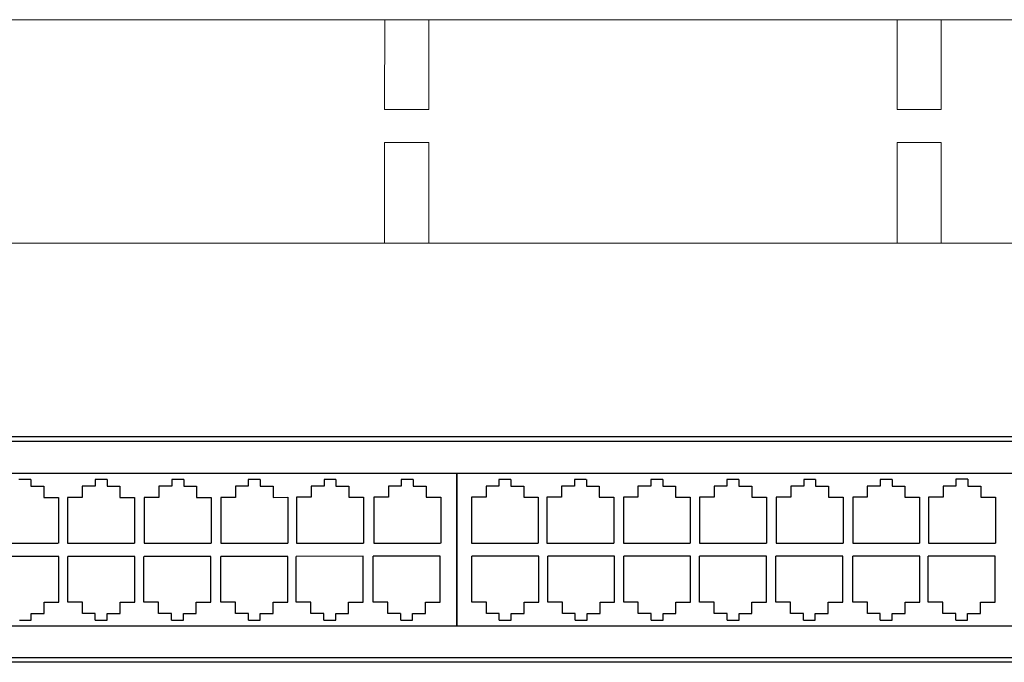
# Model space of a CAD drawing. Header units: millimetres. Extents: x 22250 to 51280, y -5012 to 7692.
# Tile 114 of 183: x 50445 to 50538, y 930 to 990. Entities that reach past the tile are written whole.
import ezdxf

# ---------------------------------------------------------------- set-up
doc = ezdxf.new("R2010")
doc.units = ezdxf.units.MM
doc.layers.add('00 CCTV IP - MIWI', color=10, linetype='Continuous')
doc.layers.add('BKT_panele', color=7, linetype='Continuous')
doc.layers.add('BKT_moduly', color=7, linetype='Continuous', lineweight=5)

# ---------------------------------------------------------------- blocks, each defined once
blk = doc.blocks.new('Switch główny')
at = {"layer": '00 CCTV IP - MIWI', "color": 144}
for p, q in [((-94677.38, 103282, 0.04), (-94174.29, 103281.89, 0.04)), ((-94677.38, 103280.95, 0.04), (-94190.51, 103280.85, 0.04)), ((-94669.73, 103273.8, 0.04), (-94528.43, 103273.8, 0.04)), ((-94528.43, 103273.8, 0.04), (-94528.43, 103239.61, 0.04)), ((-94528.43, 103273.8, 0.04), (-94387.13, 103273.8, 0.04)), ((-94528.43, 103239.61, 0.04), (-94528.43, 103273.8, 0.04)), ((-94528.43, 103239.61, 0.04), (-94669.73, 103239.61, 0.04)), ((-94387.13, 103239.61, 0.04), (-94528.43, 103239.61, 0.04)), ((-94677.39, 103232.61, 0.04), (-94190.51, 103232.51, 0.04)), ((-94170.17, 103231.46, 0.04), (-94677.39, 103231.56, 0.04))]:
    blk.add_line(p, q, dxfattribs=at)
at = {"layer": '00 CCTV IP - MIWI', "color": 144, "linetype": 'Continuous'}
for p, q in [((-94623.7, 103272.4, 0.04), (-94626.36, 103272.4, 0.04)), ((-94623.7, 103272.4, 0.04), (-94623.7, 103270.9, 0.04)), ((-94606.69, 103272.4, 0.04), (-94609.35, 103272.4, 0.04)), ((-94609.35, 103272.4, 0.04), (-94609.35, 103270.9, 0.04)), ((-94606.66, 103272.4, 0.04), (-94609.32, 103272.4, 0.04)), ((-94606.66, 103272.4, 0.04), (-94606.66, 103270.9, 0.04)), ((-94589.52, 103272.4, 0.04), (-94592.18, 103272.4, 0.04)), ((-94592.18, 103272.4, 0.04), (-94592.18, 103270.9, 0.04)), ((-94589.52, 103272.4, 0.04), (-94589.52, 103270.9, 0.04)), ((-94572.42, 103272.4, 0.04), (-94575.08, 103272.4, 0.04)), ((-94575.08, 103272.4, 0.04), (-94575.08, 103270.9, 0.04)), ((-94572.42, 103272.4, 0.04), (-94572.42, 103270.9, 0.04)), ((-94555.48, 103272.4, 0.04), (-94558.14, 103272.4, 0.04)), ((-94558.14, 103272.4, 0.04), (-94558.14, 103270.9, 0.04)), ((-94555.48, 103272.4, 0.04), (-94555.48, 103270.9, 0.04)), ((-94538.22, 103272.4, 0.04), (-94540.87, 103272.4, 0.04)), ((-94540.87, 103272.4, 0.04), (-94540.87, 103270.9, 0.04)), ((-94538.22, 103272.4, 0.04), (-94538.22, 103270.9, 0.04)), ((-94516.38, 103272.4, 0.04), (-94519.04, 103272.4, 0.04)), ((-94519.04, 103272.4, 0.04), (-94519.04, 103270.9, 0.04)), ((-94516.38, 103272.4, 0.04), (-94519.04, 103272.4, 0.04)), ((-94519.04, 103272.4, 0.04), (-94519.04, 103270.9, 0.04)), ((-94516.38, 103272.4, 0.04), (-94516.38, 103270.9, 0.04)), ((-94516.38, 103272.4, 0.04), (-94516.38, 103270.9, 0.04)), ((-94499.49, 103272.4, 0.04), (-94502.14, 103272.4, 0.04)), ((-94502.14, 103272.4, 0.04), (-94502.14, 103270.9, 0.04)), ((-94499.48, 103272.4, 0.04), (-94499.48, 103270.9, 0.04)), ((-94482.4, 103272.4, 0.04), (-94485.06, 103272.4, 0.04)), ((-94485.06, 103272.4, 0.04), (-94485.06, 103270.9, 0.04)), ((-94482.4, 103272.4, 0.04), (-94482.4, 103270.9, 0.04)), ((-94465.39, 103272.4, 0.04), (-94468.05, 103272.4, 0.04)), ((-94468.05, 103272.4, 0.04), (-94468.05, 103270.9, 0.04)), ((-94465.36, 103272.4, 0.04), (-94468.02, 103272.4, 0.04)), ((-94465.36, 103272.4, 0.04), (-94465.36, 103270.9, 0.04)), ((-94448.22, 103272.4, 0.04), (-94450.88, 103272.4, 0.04)), ((-94450.88, 103272.4, 0.04), (-94450.88, 103270.9, 0.04)), ((-94448.22, 103272.4, 0.04), (-94448.22, 103270.9, 0.04)), ((-94431.12, 103272.4, 0.04), (-94433.78, 103272.4, 0.04)), ((-94433.78, 103272.4, 0.04), (-94433.78, 103270.9, 0.04)), ((-94431.12, 103272.4, 0.04), (-94431.12, 103270.9, 0.04)), ((-94414.18, 103272.4, 0.04), (-94416.84, 103272.4, 0.04)), ((-94416.84, 103272.4, 0.04), (-94416.84, 103270.9, 0.04)), ((-94414.18, 103272.4, 0.04), (-94414.18, 103270.9, 0.04)), ((-94623.7, 103270.9, 0.04), (-94620.82, 103270.9, 0.04)), ((-94620.82, 103270.9, 0.04), (-94620.82, 103268.4, 0.04)), ((-94609.35, 103270.9, 0.04), (-94612.23, 103270.9, 0.04)), ((-94612.23, 103270.9, 0.04), (-94612.23, 103268.4, 0.04)), ((-94609.35, 103270.9, 0.04), (-94612.2, 103270.9, 0.04)), ((-94606.66, 103270.9, 0.04), (-94603.78, 103270.9, 0.04)), ((-94603.78, 103270.9, 0.04), (-94603.78, 103268.4, 0.04)), ((-94592.18, 103270.9, 0.04), (-94595.06, 103270.9, 0.04)), ((-94595.06, 103270.9, 0.04), (-94595.06, 103268.4, 0.04)), ((-94589.52, 103270.9, 0.04), (-94586.64, 103270.9, 0.04)), ((-94586.64, 103270.9, 0.04), (-94586.64, 103268.4, 0.04)), ((-94575.08, 103270.9, 0.04), (-94577.96, 103270.9, 0.04)), ((-94577.96, 103270.9, 0.04), (-94577.96, 103268.4, 0.04)), ((-94572.42, 103270.9, 0.04), (-94569.54, 103270.9, 0.04)), ((-94569.54, 103270.9, 0.04), (-94569.54, 103268.4, 0.04)), ((-94558.14, 103270.9, 0.04), (-94561.02, 103270.9, 0.04)), ((-94561.02, 103270.9, 0.04), (-94561.02, 103268.4, 0.04)), ((-94555.48, 103270.9, 0.04), (-94552.6, 103270.9, 0.04)), ((-94552.6, 103270.9, 0.04), (-94552.6, 103268.4, 0.04)), ((-94540.88, 103270.9, 0.04), (-94543.76, 103270.9, 0.04)), ((-94543.76, 103270.9, 0.04), (-94543.76, 103268.4, 0.04)), ((-94538.22, 103270.9, 0.04), (-94535.33, 103270.9, 0.04)), ((-94535.33, 103270.9, 0.04), (-94535.33, 103268.4, 0.04)), ((-94519.04, 103270.9, 0.04), (-94521.92, 103270.9, 0.04)), ((-94521.92, 103270.9, 0.04), (-94521.92, 103268.4, 0.04)), ((-94519.04, 103270.9, 0.04), (-94521.92, 103270.9, 0.04)), ((-94521.92, 103270.9, 0.04), (-94521.92, 103268.4, 0.04)), ((-94516.38, 103270.9, 0.04), (-94513.5, 103270.9, 0.04)), ((-94516.38, 103270.9, 0.04), (-94513.5, 103270.9, 0.04)), ((-94513.5, 103270.9, 0.04), (-94513.5, 103268.4, 0.04)), ((-94513.5, 103270.9, 0.04), (-94513.5, 103268.4, 0.04)), ((-94502.14, 103270.9, 0.04), (-94505.02, 103270.9, 0.04)), ((-94505.02, 103270.9, 0.04), (-94505.02, 103268.4, 0.04)), ((-94499.48, 103270.9, 0.04), (-94496.6, 103270.9, 0.04)), ((-94496.6, 103270.9, 0.04), (-94496.6, 103268.4, 0.04)), ((-94485.06, 103270.9, 0.04), (-94487.94, 103270.9, 0.04)), ((-94487.94, 103270.9, 0.04), (-94487.94, 103268.4, 0.04)), ((-94482.4, 103270.9, 0.04), (-94479.52, 103270.9, 0.04)), ((-94479.52, 103270.9, 0.04), (-94479.52, 103268.4, 0.04)), ((-94468.05, 103270.9, 0.04), (-94470.93, 103270.9, 0.04)), ((-94470.93, 103270.9, 0.04), (-94470.93, 103268.4, 0.04)), ((-94468.05, 103270.9, 0.04), (-94470.9, 103270.9, 0.04)), ((-94465.36, 103270.9, 0.04), (-94462.48, 103270.9, 0.04)), ((-94462.48, 103270.9, 0.04), (-94462.48, 103268.4, 0.04)), ((-94450.88, 103270.9, 0.04), (-94453.76, 103270.9, 0.04)), ((-94453.76, 103270.9, 0.04), (-94453.76, 103268.4, 0.04)), ((-94448.22, 103270.9, 0.04), (-94445.34, 103270.9, 0.04)), ((-94445.34, 103270.9, 0.04), (-94445.34, 103268.4, 0.04)), ((-94433.78, 103270.9, 0.04), (-94436.66, 103270.9, 0.04)), ((-94436.66, 103270.9, 0.04), (-94436.66, 103268.4, 0.04)), ((-94431.12, 103270.9, 0.04), (-94428.24, 103270.9, 0.04)), ((-94428.24, 103270.9, 0.04), (-94428.24, 103268.4, 0.04)), ((-94416.84, 103270.9, 0.04), (-94419.72, 103270.9, 0.04)), ((-94419.72, 103270.9, 0.04), (-94419.72, 103268.4, 0.04)), ((-94414.18, 103270.9, 0.04), (-94411.3, 103270.9, 0.04)), ((-94411.3, 103270.9, 0.04), (-94411.3, 103268.4, 0.04)), ((-94620.82, 103268.4, 0.04), (-94617.55, 103268.4, 0.04)), ((-94617.55, 103268.4, 0.04), (-94617.55, 103258.13, 0.04)), ((-94612.23, 103268.4, 0.04), (-94615.5, 103268.4, 0.04)), ((-94615.5, 103268.4, 0.04), (-94615.5, 103258.13, 0.04)), ((-94612.23, 103268.4, 0.04), (-94615.47, 103268.4, 0.04)), ((-94603.78, 103268.4, 0.04), (-94600.51, 103268.4, 0.04)), ((-94600.51, 103268.4, 0.04), (-94600.51, 103258.13, 0.04)), ((-94595.06, 103268.4, 0.04), (-94598.33, 103268.4, 0.04)), ((-94598.33, 103268.4, 0.04), (-94598.33, 103258.13, 0.04)), ((-94586.64, 103268.4, 0.04), (-94583.37, 103268.4, 0.04)), ((-94583.37, 103268.4, 0.04), (-94583.37, 103258.13, 0.04)), ((-94577.96, 103268.4, 0.04), (-94581.23, 103268.4, 0.04)), ((-94581.23, 103268.4, 0.04), (-94581.23, 103258.13, 0.04)), ((-94569.54, 103268.4, 0.04), (-94566.27, 103268.4, 0.04)), ((-94566.27, 103268.4, 0.04), (-94566.27, 103258.13, 0.04)), ((-94561.02, 103268.4, 0.04), (-94564.29, 103268.4, 0.04)), ((-94564.29, 103268.4, 0.04), (-94564.29, 103258.13, 0.04)), ((-94552.6, 103268.4, 0.04), (-94549.32, 103268.4, 0.04)), ((-94549.32, 103268.4, 0.04), (-94549.32, 103258.13, 0.04)), ((-94543.76, 103268.4, 0.04), (-94547.03, 103268.4, 0.04)), ((-94547.03, 103268.4, 0.04), (-94547.03, 103258.13, 0.04)), ((-94535.33, 103268.4, 0.04), (-94532.06, 103268.4, 0.04)), ((-94532.06, 103268.4, 0.04), (-94532.06, 103258.13, 0.04)), ((-94521.92, 103268.4, 0.04), (-94525.19, 103268.4, 0.04)), ((-94525.19, 103268.4, 0.04), (-94525.19, 103258.13, 0.04)), ((-94521.92, 103268.4, 0.04), (-94525.19, 103268.4, 0.04)), ((-94525.19, 103268.4, 0.04), (-94525.19, 103258.13, 0.04)), ((-94513.5, 103268.4, 0.04), (-94510.23, 103268.4, 0.04)), ((-94513.5, 103268.4, 0.04), (-94510.23, 103268.4, 0.04)), ((-94510.23, 103268.4, 0.04), (-94510.23, 103258.13, 0.04)), ((-94510.23, 103268.4, 0.04), (-94510.23, 103258.13, 0.04)), ((-94505.02, 103268.4, 0.04), (-94508.29, 103268.4, 0.04)), ((-94508.29, 103268.4, 0.04), (-94508.29, 103258.13, 0.04)), ((-94496.6, 103268.4, 0.04), (-94493.33, 103268.4, 0.04)), ((-94493.33, 103268.4, 0.04), (-94493.33, 103258.13, 0.04)), ((-94487.94, 103268.4, 0.04), (-94491.21, 103268.4, 0.04)), ((-94491.21, 103268.4, 0.04), (-94491.21, 103258.13, 0.04)), ((-94479.52, 103268.4, 0.04), (-94476.25, 103268.4, 0.04)), ((-94476.25, 103268.4, 0.04), (-94476.25, 103258.13, 0.04)), ((-94470.93, 103268.4, 0.04), (-94474.2, 103268.4, 0.04)), ((-94474.2, 103268.4, 0.04), (-94474.2, 103258.13, 0.04)), ((-94470.93, 103268.4, 0.04), (-94474.17, 103268.4, 0.04)), ((-94462.48, 103268.4, 0.04), (-94459.21, 103268.4, 0.04)), ((-94459.21, 103268.4, 0.04), (-94459.21, 103258.13, 0.04)), ((-94453.76, 103268.4, 0.04), (-94457.03, 103268.4, 0.04)), ((-94457.03, 103268.4, 0.04), (-94457.03, 103258.13, 0.04)), ((-94445.34, 103268.4, 0.04), (-94442.07, 103268.4, 0.04)), ((-94442.07, 103268.4, 0.04), (-94442.07, 103258.13, 0.04)), ((-94436.66, 103268.4, 0.04), (-94439.93, 103268.4, 0.04)), ((-94439.93, 103268.4, 0.04), (-94439.93, 103258.13, 0.04)), ((-94428.24, 103268.4, 0.04), (-94424.97, 103268.4, 0.04)), ((-94424.97, 103268.4, 0.04), (-94424.97, 103258.13, 0.04)), ((-94419.72, 103268.4, 0.04), (-94422.99, 103268.4, 0.04)), ((-94422.99, 103268.4, 0.04), (-94422.99, 103258.13, 0.04)), ((-94411.3, 103268.4, 0.04), (-94408.02, 103268.4, 0.04)), ((-94408.02, 103268.4, 0.04), (-94408.02, 103258.13, 0.04)), ((-94632.51, 103258.13, 0.04), (-94617.56, 103258.13, 0.04)), ((-94615.5, 103258.13, 0.04), (-94600.54, 103258.13, 0.04)), ((-94615.47, 103258.13, 0.04), (-94600.52, 103258.13, 0.04)), ((-94598.33, 103258.13, 0.04), (-94583.38, 103258.13, 0.04)), ((-94581.23, 103258.13, 0.04), (-94566.27, 103258.13, 0.04)), ((-94564.29, 103258.13, 0.04), (-94549.33, 103258.13, 0.04)), ((-94547.03, 103258.13, 0.04), (-94532.07, 103258.13, 0.04)), ((-94525.19, 103258.13, 0.04), (-94510.24, 103258.13, 0.04)), ((-94525.19, 103258.13, 0.04), (-94510.24, 103258.13, 0.04)), ((-94508.29, 103258.13, 0.04), (-94493.34, 103258.13, 0.04)), ((-94491.21, 103258.13, 0.04), (-94476.26, 103258.13, 0.04)), ((-94474.2, 103258.13, 0.04), (-94459.24, 103258.13, 0.04)), ((-94474.17, 103258.13, 0.04), (-94459.22, 103258.13, 0.04)), ((-94457.03, 103258.13, 0.04), (-94442.08, 103258.13, 0.04)), ((-94439.93, 103258.13, 0.04), (-94424.97, 103258.13, 0.04)), ((-94422.99, 103258.13, 0.04), (-94408.03, 103258.13, 0.04)), ((-94617.47, 103255.21, 0.04), (-94632.43, 103255.21, 0.04)), ((-94617.47, 103244.94, 0.04), (-94617.47, 103255.21, 0.04)), ((-94615.46, 103244.94, 0.04), (-94615.46, 103255.21, 0.04)), ((-94600.49, 103255.21, 0.04), (-94615.45, 103255.21, 0.04)), ((-94600.49, 103244.94, 0.04), (-94600.49, 103255.21, 0.04)), ((-94598.41, 103244.94, 0.04), (-94598.41, 103255.21, 0.04)), ((-94583.44, 103255.21, 0.04), (-94598.4, 103255.21, 0.04)), ((-94583.44, 103244.94, 0.04), (-94583.44, 103255.21, 0.04)), ((-94581.22, 103244.94, 0.04), (-94581.22, 103255.21, 0.04)), ((-94581.22, 103244.94, 0.04), (-94581.22, 103255.21, 0.04)), ((-94566.25, 103255.21, 0.04), (-94581.21, 103255.21, 0.04)), ((-94566.25, 103255.21, 0.04), (-94581.21, 103255.21, 0.04)), ((-94566.25, 103244.94, 0.04), (-94566.25, 103255.21, 0.04)), ((-94566.25, 103244.94, 0.04), (-94566.25, 103255.21, 0.04)), ((-94564.35, 103244.94, 0.04), (-94564.35, 103255.21, 0.04)), ((-94549.39, 103255.21, 0.04), (-94564.34, 103255.21, 0.04)), ((-94549.39, 103244.94, 0.04), (-94549.39, 103255.21, 0.04)), ((-94547.17, 103244.94, 0.04), (-94547.17, 103255.21, 0.04)), ((-94532.2, 103255.21, 0.04), (-94547.16, 103255.21, 0.04)), ((-94532.2, 103244.94, 0.04), (-94532.2, 103255.21, 0.04)), ((-94525.11, 103244.94, 0.04), (-94525.11, 103255.21, 0.04)), ((-94510.15, 103255.21, 0.04), (-94525.1, 103255.21, 0.04)), ((-94510.15, 103244.94, 0.04), (-94510.15, 103255.21, 0.04)), ((-94508.12, 103244.94, 0.04), (-94508.12, 103255.21, 0.04)), ((-94493.16, 103255.21, 0.04), (-94508.11, 103255.21, 0.04)), ((-94493.16, 103244.94, 0.04), (-94493.16, 103255.21, 0.04)), ((-94491.14, 103244.94, 0.04), (-94491.14, 103255.21, 0.04)), ((-94476.17, 103255.21, 0.04), (-94491.13, 103255.21, 0.04)), ((-94476.17, 103244.94, 0.04), (-94476.17, 103255.21, 0.04)), ((-94474.16, 103244.94, 0.04), (-94474.16, 103255.21, 0.04)), ((-94459.19, 103255.21, 0.04), (-94474.15, 103255.21, 0.04)), ((-94459.19, 103244.94, 0.04), (-94459.19, 103255.21, 0.04)), ((-94457.11, 103244.94, 0.04), (-94457.11, 103255.21, 0.04)), ((-94442.14, 103255.21, 0.04), (-94457.1, 103255.21, 0.04)), ((-94442.14, 103244.94, 0.04), (-94442.14, 103255.21, 0.04)), ((-94439.92, 103244.94, 0.04), (-94439.92, 103255.21, 0.04)), ((-94439.92, 103244.94, 0.04), (-94439.92, 103255.21, 0.04)), ((-94424.95, 103255.21, 0.04), (-94439.91, 103255.21, 0.04)), ((-94424.95, 103255.21, 0.04), (-94439.91, 103255.21, 0.04)), ((-94424.95, 103244.94, 0.04), (-94424.95, 103255.21, 0.04)), ((-94424.95, 103244.94, 0.04), (-94424.95, 103255.21, 0.04)), ((-94423.05, 103244.94, 0.04), (-94423.05, 103255.21, 0.04)), ((-94408.09, 103255.21, 0.04), (-94423.04, 103255.21, 0.04)), ((-94408.09, 103244.94, 0.04), (-94408.09, 103255.21, 0.04)), ((-94620.75, 103244.94, 0.04), (-94617.47, 103244.94, 0.04)), ((-94620.75, 103242.44, 0.04), (-94620.75, 103244.94, 0.04)), ((-94612.19, 103244.94, 0.04), (-94615.46, 103244.94, 0.04)), ((-94612.19, 103242.44, 0.04), (-94612.19, 103244.94, 0.04)), ((-94603.77, 103244.94, 0.04), (-94600.49, 103244.94, 0.04)), ((-94603.77, 103242.44, 0.04), (-94603.77, 103244.94, 0.04)), ((-94595.14, 103244.94, 0.04), (-94598.41, 103244.94, 0.04)), ((-94595.14, 103242.44, 0.04), (-94595.14, 103244.94, 0.04)), ((-94586.71, 103244.94, 0.04), (-94583.44, 103244.94, 0.04)), ((-94586.71, 103242.44, 0.04), (-94586.71, 103244.94, 0.04)), ((-94577.94, 103244.94, 0.04), (-94581.22, 103244.94, 0.04)), ((-94577.94, 103242.44, 0.04), (-94577.94, 103244.94, 0.04)), ((-94569.52, 103244.94, 0.04), (-94566.25, 103244.94, 0.04)), ((-94569.52, 103242.44, 0.04), (-94569.52, 103244.94, 0.04)), ((-94561.08, 103244.93, 0.04), (-94564.35, 103244.93, 0.04)), ((-94561.08, 103242.44, 0.04), (-94561.08, 103244.93, 0.04)), ((-94552.66, 103244.93, 0.04), (-94549.39, 103244.93, 0.04)), ((-94552.66, 103242.44, 0.04), (-94552.66, 103244.93, 0.04)), ((-94543.9, 103244.94, 0.04), (-94547.17, 103244.94, 0.04)), ((-94543.9, 103242.44, 0.04), (-94543.9, 103244.94, 0.04)), ((-94535.48, 103244.94, 0.04), (-94532.2, 103244.94, 0.04)), ((-94535.48, 103242.44, 0.04), (-94535.48, 103244.94, 0.04)), ((-94521.84, 103244.94, 0.04), (-94525.11, 103244.94, 0.04)), ((-94521.84, 103242.44, 0.04), (-94521.84, 103244.94, 0.04)), ((-94513.42, 103244.94, 0.04), (-94510.15, 103244.94, 0.04)), ((-94513.42, 103242.44, 0.04), (-94513.42, 103244.94, 0.04)), ((-94504.85, 103244.94, 0.04), (-94508.12, 103244.94, 0.04)), ((-94504.85, 103242.44, 0.04), (-94504.85, 103244.94, 0.04)), ((-94496.43, 103244.94, 0.04), (-94493.16, 103244.94, 0.04)), ((-94496.43, 103242.44, 0.04), (-94496.43, 103244.94, 0.04)), ((-94487.87, 103244.94, 0.04), (-94491.14, 103244.94, 0.04)), ((-94487.87, 103242.44, 0.04), (-94487.87, 103244.94, 0.04)), ((-94479.45, 103244.94, 0.04), (-94476.17, 103244.94, 0.04)), ((-94479.45, 103242.44, 0.04), (-94479.45, 103244.94, 0.04)), ((-94470.89, 103244.94, 0.04), (-94474.16, 103244.94, 0.04)), ((-94470.89, 103242.44, 0.04), (-94470.89, 103244.94, 0.04)), ((-94462.46, 103244.94, 0.04), (-94459.19, 103244.94, 0.04)), ((-94462.46, 103242.44, 0.04), (-94462.46, 103244.94, 0.04)), ((-94453.84, 103244.94, 0.04), (-94457.11, 103244.94, 0.04)), ((-94453.84, 103242.44, 0.04), (-94453.84, 103244.94, 0.04)), ((-94445.41, 103244.94, 0.04), (-94442.14, 103244.94, 0.04)), ((-94445.41, 103242.44, 0.04), (-94445.41, 103244.94, 0.04)), ((-94436.64, 103244.94, 0.04), (-94439.92, 103244.94, 0.04)), ((-94436.64, 103242.44, 0.04), (-94436.64, 103244.94, 0.04)), ((-94428.22, 103244.94, 0.04), (-94424.95, 103244.94, 0.04)), ((-94428.22, 103242.44, 0.04), (-94428.22, 103244.94, 0.04)), ((-94419.78, 103244.93, 0.04), (-94423.05, 103244.93, 0.04)), ((-94419.78, 103242.44, 0.04), (-94419.78, 103244.93, 0.04)), ((-94411.36, 103244.93, 0.04), (-94408.09, 103244.93, 0.04)), ((-94411.36, 103242.44, 0.04), (-94411.36, 103244.93, 0.04)), ((-94623.63, 103240.95, 0.04), (-94623.63, 103242.44, 0.04)), ((-94623.63, 103242.44, 0.04), (-94620.75, 103242.44, 0.04)), ((-94609.31, 103242.44, 0.04), (-94612.19, 103242.44, 0.04)), ((-94609.3, 103240.94, 0.04), (-94609.3, 103242.44, 0.04)), ((-94606.65, 103240.95, 0.04), (-94606.65, 103242.44, 0.04)), ((-94606.65, 103242.44, 0.04), (-94603.77, 103242.44, 0.04)), ((-94592.26, 103242.44, 0.04), (-94595.14, 103242.44, 0.04)), ((-94592.25, 103240.94, 0.04), (-94592.25, 103242.44, 0.04)), ((-94589.6, 103240.95, 0.04), (-94589.6, 103242.44, 0.04)), ((-94589.59, 103242.44, 0.04), (-94586.71, 103242.44, 0.04)), ((-94575.06, 103242.44, 0.04), (-94577.94, 103242.44, 0.04)), ((-94575.06, 103240.94, 0.04), (-94575.06, 103242.44, 0.04)), ((-94572.4, 103240.95, 0.04), (-94572.4, 103242.44, 0.04)), ((-94572.4, 103242.44, 0.04), (-94569.52, 103242.44, 0.04)), ((-94558.2, 103242.44, 0.04), (-94561.08, 103242.44, 0.04)), ((-94558.2, 103240.94, 0.04), (-94558.2, 103242.44, 0.04)), ((-94555.54, 103240.94, 0.04), (-94555.54, 103242.44, 0.04)), ((-94555.54, 103242.44, 0.04), (-94552.66, 103242.44, 0.04)), ((-94541.02, 103242.44, 0.04), (-94543.9, 103242.44, 0.04)), ((-94541.01, 103240.94, 0.04), (-94541.01, 103242.44, 0.04)), ((-94538.36, 103240.95, 0.04), (-94538.36, 103242.44, 0.04)), ((-94538.36, 103242.44, 0.04), (-94535.48, 103242.44, 0.04)), ((-94518.96, 103242.44, 0.04), (-94521.84, 103242.44, 0.04)), ((-94518.96, 103240.94, 0.04), (-94518.96, 103242.44, 0.04)), ((-94516.3, 103240.95, 0.04), (-94516.3, 103242.44, 0.04)), ((-94516.3, 103242.44, 0.04), (-94513.42, 103242.44, 0.04)), ((-94501.97, 103242.44, 0.04), (-94504.85, 103242.44, 0.04)), ((-94501.97, 103240.94, 0.04), (-94501.97, 103242.44, 0.04)), ((-94499.31, 103240.95, 0.04), (-94499.31, 103242.44, 0.04)), ((-94499.31, 103242.44, 0.04), (-94496.43, 103242.44, 0.04)), ((-94484.99, 103242.44, 0.04), (-94487.87, 103242.44, 0.04)), ((-94484.99, 103240.94, 0.04), (-94484.99, 103242.44, 0.04)), ((-94482.33, 103240.95, 0.04), (-94482.33, 103242.44, 0.04)), ((-94482.33, 103242.44, 0.04), (-94479.45, 103242.44, 0.04)), ((-94468.01, 103242.44, 0.04), (-94470.89, 103242.44, 0.04)), ((-94468, 103240.94, 0.04), (-94468, 103242.44, 0.04)), ((-94465.35, 103240.95, 0.04), (-94465.35, 103242.44, 0.04)), ((-94465.35, 103242.44, 0.04), (-94462.46, 103242.44, 0.04)), ((-94450.96, 103242.44, 0.04), (-94453.84, 103242.44, 0.04)), ((-94450.95, 103240.94, 0.04), (-94450.95, 103242.44, 0.04)), ((-94448.3, 103240.95, 0.04), (-94448.3, 103242.44, 0.04)), ((-94448.29, 103242.44, 0.04), (-94445.41, 103242.44, 0.04)), ((-94433.76, 103242.44, 0.04), (-94436.64, 103242.44, 0.04)), ((-94433.76, 103240.94, 0.04), (-94433.76, 103242.44, 0.04)), ((-94431.1, 103240.95, 0.04), (-94431.1, 103242.44, 0.04)), ((-94431.1, 103242.44, 0.04), (-94428.22, 103242.44, 0.04)), ((-94416.9, 103242.44, 0.04), (-94419.78, 103242.44, 0.04)), ((-94416.9, 103240.94, 0.04), (-94416.9, 103242.44, 0.04)), ((-94414.24, 103240.94, 0.04), (-94414.24, 103242.44, 0.04)), ((-94414.24, 103242.44, 0.04), (-94411.36, 103242.44, 0.04)), ((-94626.28, 103240.95, 0.04), (-94623.63, 103240.95, 0.04)), ((-94609.3, 103240.95, 0.04), (-94606.65, 103240.95, 0.04)), ((-94592.25, 103240.95, 0.04), (-94589.6, 103240.95, 0.04)), ((-94575.06, 103240.95, 0.04), (-94572.4, 103240.95, 0.04)), ((-94558.2, 103240.94, 0.04), (-94555.54, 103240.94, 0.04)), ((-94541.01, 103240.95, 0.04), (-94538.36, 103240.95, 0.04)), ((-94518.96, 103240.95, 0.04), (-94516.3, 103240.95, 0.04)), ((-94501.96, 103240.95, 0.04), (-94499.31, 103240.95, 0.04)), ((-94484.98, 103240.95, 0.04), (-94482.33, 103240.95, 0.04)), ((-94468, 103240.95, 0.04), (-94465.35, 103240.95, 0.04)), ((-94450.95, 103240.95, 0.04), (-94448.3, 103240.95, 0.04)), ((-94433.76, 103240.95, 0.04), (-94431.1, 103240.95, 0.04)), ((-94416.9, 103240.94, 0.04), (-94414.24, 103240.94, 0.04))]:
    blk.add_line(p, q, dxfattribs=at)
blk = doc.blocks.new('19 organizator kabli 1U uszy plastik czarny')
at = {"layer": 'BKT_moduly', "color": 219, "true_color": 0x642165}
blk.add_lwpolyline([(3138.7, 184.94), (3138.7, 184.94), (3138.7, 184.94), (3138.7, 184.94), (3617.3, 184.94), (3617.3, 184.94), (3617.3, 184.94, 0.41425), (3619.3, 186.94), (3619.3, 186.94), (3619.3, 226.94, 0.414021), (3617.3, 228.94), (3617.3, 228.94), (3138.7, 228.94, 0.457803), (3136.7, 226.94), (3136.7, 226.94), (3136.7, 186.84, 0.414214), (3138.7, 184.94), (3138.7, 184.94)], format="xyb", dxfattribs=at)
at = {"layer": 'BKT_panele', "color": 219, "lineweight": 0, "true_color": 0x642165}
for points in [[(3281.35, 228.94), (3272.65, 228.94), (3272.65, 211.27), (3281.35, 211.27)], [(3373.65, 228.94), (3382.35, 228.94), (3382.35, 211.27), (3373.65, 211.27)], [(3281.35, 204.77), (3272.65, 204.77), (3272.65, 184.94), (3281.35, 184.94)], [(3373.65, 204.77), (3382.35, 204.77), (3382.35, 184.94), (3373.65, 184.94)]]:
    blk.add_lwpolyline(points, close=True, dxfattribs=at)

msp = doc.modelspace()

# ---------------------------------------------------------------- block references
at = {"xscale": 0.4799991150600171, "yscale": 0.4799991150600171, "zscale": 0.4799991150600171, "rotation": 359.9976478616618}
msp.add_blockref('19 organizator kabli 1U uszy plastik czarny', (48908.565, 880.478), dxfattribs=at)
at = {"color": 2, "xscale": 0.4230141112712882, "yscale": 0.4230141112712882, "zscale": 0.4230141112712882, "rotation": 0.009368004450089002}
msp.add_blockref('Switch główny', (90480.274, -42732.305, -0.017), dxfattribs=at)

doc.saveas('drawing.dxf')
